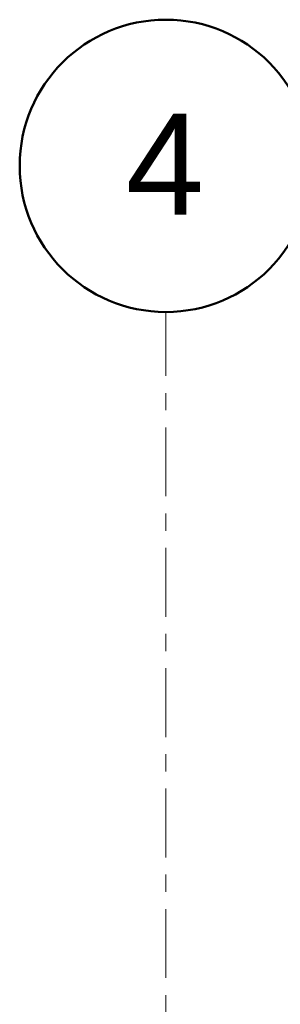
# Model space of a CAD drawing. Header units: inches. Extents: x 416918 to 428455, y -396889 to -395895.
# Tile 14 of 23: x 422527 to 422573, y -396074 to -395903. Entities that reach past the tile are written whole.
import ezdxf

# ---------------------------------------------------------------- set-up
doc = ezdxf.new("R2010")
doc.units = ezdxf.units.IN
doc.header["$MEASUREMENT"] = 0
doc.linetypes.add('Grid Line', pattern=[21, 12, -3, 3, -3])
doc.layers.add('S-GRID', color=1, linetype='Continuous', lineweight=5)
doc.layers.add('S-GRID-IDEN', color=1, linetype='Continuous', lineweight=50)
doc.styles.add('Arial_1', font='arial.ttf', dxfattribs={"height": 450})

# ---------------------------------------------------------------- blocks, each defined once
blk = doc.blocks.new('Grid - Standard-590218-01_Digital Design Building')
at = {"layer": 'S-GRID-IDEN'}
blk.add_circle((0, 0), 6.5, dxfattribs=at)

msp = doc.modelspace()

# ---------------------------------------------------------------- linework, layer by layer
at = {"layer": 'S-GRID', "linetype": 'Grid Line'}
msp.add_line((422552.71399, -396888.8524), (422552.71399, -395953.70776), dxfattribs=at)

# ---------------------------------------------------------------- block references
at = {"layer": 'S-GRID-IDEN', "xscale": 3.922651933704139, "yscale": 3.922651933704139, "zscale": 3.922651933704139}
msp.add_blockref('Grid - Standard-590218-01_Digital Design Building', (422552.71399, -395928.21053), dxfattribs=at)

# ---------------------------------------------------------------- next in the draw order: texts
at = {"layer": 'S-GRID-IDEN', "lineweight": 5, "insert": (422545.70726, -395919.08776), "char_height": 17.65193, "width": 16.6671274, "attachment_point": 1, "style": 'Arial_1', "bg_fill": 3, "box_fill_scale": 1.25, "bg_fill_color": 256, "bg_fill_true_color": 13158600, "bg_fill_transparency": 0}
msp.add_mtext('4', dxfattribs=at)

doc.saveas('drawing.dxf')
